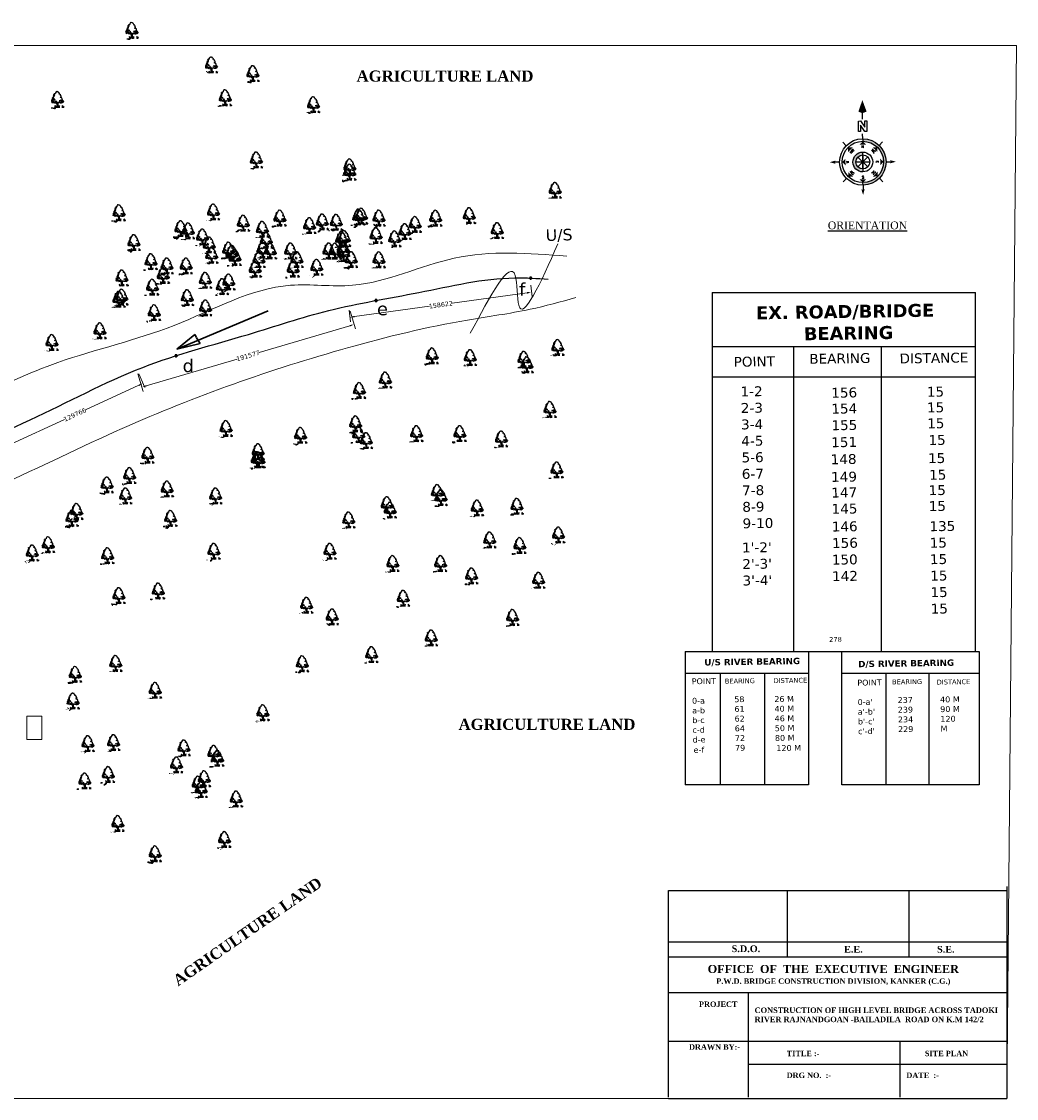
# Model space of a CAD drawing. Header units: millimetres. Extents: x -7700071838 to 844383267715, y -571436171822 to -6721321135.
# Tile 15 of 19: x -3836913121 to -3836052214, y -6732932833 to -6732001000. Entities that reach past the tile are written whole.
import ezdxf
from ezdxf.enums import TextEntityAlignment as Align

# ---------------------------------------------------------------- set-up
doc = ezdxf.new("R2010")
doc.units = ezdxf.units.MM
doc.header["$MEASUREMENT"] = 0
doc.header["$PDMODE"] = 98
doc.header["$PDSIZE"] = 1500
doc.linetypes.add('CENTER2', pattern=[28.575, 19.05, -3.175, 3.175, -3.175])
for name, color, linetype in [('A-Anno-Note', 211, 'Continuous'), ('GROUND_LVL', 114, 'Continuous'), ('SECTION', 7, 'Continuous'), ('TEX', 6, 'Continuous'), ('TEXT', 221, 'Continuous')]:
    doc.layers.add(name, color=color, linetype=linetype)
doc.styles.add('ROMANS', font='romans.shx')
doc.styles.get("Standard").update_dxf_attribs({"font": 'verdana.ttf', "height": 4000})
doc.dimstyles.new('ISO-25', dxfattribs={"dimtxt": 1600, "dimasz": 4000, "dimexe": 4000, "dimexo": 4000, "dimgap": 0.02, "dimtad": 0, "dimdec": 0, "dimdsep": 46, "dimtxsty": 'Standard', "dimcen": 996, "dimclrd": 1, "dimclre": 1, "dimclrt": 1, "dimadec": 0, "dimazin": 0, "dimtfac": 1, "dimtdec": 0, "dimtix": 1, "dimtmove": 2, "dimatfit": 3, "dimfxl": 1200, "dimlwd": 0, "dimlwe": 0, "dimarcsym": 0})

# ---------------------------------------------------------------- blocks, each defined once
blk = doc.blocks.new('Anno_North_J_Metric')
at = {"linetype": 'ByBlock', "lineweight": -2}
h = blk.add_hatch(color=0, dxfattribs=at)
h.paths.add_polyline_path([(-4.17, 0), (-4.68, 0, 1), (4.68, 0), (4.17, 0, -1)])
h.paths.add_polyline_path([(1.41, 0), (2, 0, 1), (-2, 0), (-1.41, 0, -1)])
at = {"color": 0, "linetype": 'ByBlock', "lineweight": -2}
for p, q in [((0, 4.68), (0, 5.67)), ((-3.31, 3.31), (-4.01, 4.01)), ((3.31, 3.31), (4.01, 4.01)), ((-4.68, 0), (-5.67, 0)), ((-4.68, 0), (-4.17, 0)), ((-1.41, 0), (-2, 0)), ((-1.41, 0), (1.41, 0)), ((1.41, 0), (-1.41, 0)), ((-1, 1), (1, -1)), ((-1, -1), (1, 1)), ((1, -1), (-1, 1)), ((1, 1), (-1, -1)), ((0, 1.41), (0, -1.41)), ((0, -1.41), (0, 1.41)), ((1.41, 0), (2, 0)), ((4.68, 0), (4.17, 0)), ((4.68, 0), (5.67, 0)), ((6.17, 0.4), (6.17, 0.82)), ((6.17, 0.82), (8.27, 0.82)), ((7.43, 0.4), (6.17, 0.4)), ((6.17, -0.44), (7.43, 0.4)), ((8.27, 0.4), (7.01, -0.44)), ((8.27, 0.82), (8.27, 0.4)), ((8.67, 0), (9.83, 0)), ((6.17, -0.86), (6.17, -0.44)), ((8.27, -0.86), (6.17, -0.86)), ((7.01, -0.44), (8.27, -0.44)), ((8.27, -0.44), (8.27, -0.86)), ((-3.31, -3.31), (-4.01, -4.01)), ((3.31, -3.31), (4.01, -4.01)), ((0, -4.68), (0, -5.67))]:
    blk.add_line(p, q, dxfattribs=at)
for radius in [4.68, 4.17, 2, 1.41]:
    blk.add_circle((0, 0), radius, dxfattribs=at)
for points in [[(-0.33, 5.5), (0, 5.67), (0, 6.67)], [(0, 6.67), (0.33, 5.5), (0, 5.67)], [(-2.95, 2.95), (-2, 2.95), (-2.95, 2)], [(0, 4.17), (0.67, 3.5), (-0.67, 3.5)], [(2.95, 2.95), (2.95, 2), (2, 2.95)], [(-6.67, 0), (-5.5, 0.33), (-5.67, 0)], [(-5.5, -0.33), (-5.67, 0), (-6.67, 0)], [(-4.17, 0), (-3.5, 0.67), (-3.5, -0.67)], [(4.17, 0), (3.5, -0.67), (3.5, 0.67)], [(12.5, 0), (10.17, 0.83), (9.83, 0)], [(9.83, 0), (10.17, -0.83), (12.5, 0)], [(-2.95, -2.95), (-2.95, -2), (-2, -2.95)], [(2.95, -2.95), (2, -2.95), (2.95, -2)], [(0, -4.17), (-0.67, -3.5), (0.67, -3.5)], [(0, -6.67), (-0.33, -5.5), (0, -5.67)], [(0.33, -5.5), (0, -5.67), (0, -6.67)]]:
    blk.add_solid(points, dxfattribs=at)
at = {"color": 0, "linetype": 'ByBlock', "lineweight": -2, "style": 'ROMANS'}
for s, rotation, p in [('SW', 45, (-2, 2)), ('NW', 315, (2, 2)), ('S', 270, (-3.33, 0)), ('N', 270, (2.83, 0)), ('SE', 135, (-2, -2)), ('NE', 225, (2, -2)), ('E', 180, (0, -2.67))]:
    blk.add_text(s, height=0.5, rotation=rotation, dxfattribs=at).set_placement(p, align=Align.CENTER)
blk.add_text('W', height=0.5, dxfattribs=at).set_placement((0, 2.83), align=Align.CENTER)
blk = doc.blocks.new('A$C16861002')
h = blk.add_hatch()
h.set_pattern_fill('AR-SAND,_O', color=86, scale=0.00875, angle=-7.1637)
h.set_pattern_definition([(30.3363, (-438.715158, 35.971238), (0.0015555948, 0.01679683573), [0, -0.0133, 0, -0.014875, 0, -0.01421875]), (0.3363, (-438.715158, 35.971238), (0.0184440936, 0.0225698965), [0, -0.007175, 0, -0.0119875, 0, -0.00459375]), (320.3363, (-438.725837, 35.97258), (0.02704221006, -0.0033489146), [0, -0.004375, 0, -0.01575, 0, -0.0205625]), (310.3363, (-438.725837, 35.97258), (0.0270559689, 0.0043395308), [0, -0.0021875, 0, -0.010325, 0, -0.0118125])])
edge = h.paths.add_edge_path()
edge.add_spline(control_points=[(0.438, 0.101), (0.437, 0.102), (0.413, 0.106), (0.357, 0.111), (0.269, 0.122), (0.166, 0.139), (0.083, 0.135), (0.01, 0.173), (-0.007, 0.148), (-0.011, 0.141)], knot_values=[0.028153, 0.028153, 0.028153, 0.028153, 0.042705, 0.440186, 0.998352, 1.57343, 2.182336, 2.529485, 2.667956, 2.667956, 2.667956, 2.667956], degree=3, periodic=0)
edge.add_line((-0.011, 0.141), (0.434, 0.085))
edge.add_arc((0.31, 0.123), 0.13, 342.79068, 350.36465)
at = {"color": 86}
for p, q in [((0.652, 0.166), (0.636, 0.073)), ((0.648, 0.39), (0.64, 0.262)), ((0.65, 0.269), (0.643, 0.158)), ((0.658, 0.459), (0.648, 0.39)), ((0.662, 0.385), (0.679, 0.472)), ((0.669, 0.346), (0.664, 0.266)), ((0.694, 0.469), (0.679, 0.352))]:
    blk.add_line(p, q, dxfattribs=at)
for points in [[(0.356, 0.926), (0.313, 0.959), (0.285, 0.94), (0.289, 0.907)], [(0.41, 1.045), (0.357, 1.036), (0.34, 1.005), (0.366, 1.001), (0.375, 0.973), (0.352, 0.959), (0.39, 0.96), (0.394, 0.987), (0.421, 1), (0.419, 1.017), (0.389, 1.02)], [(0.404, 1.101), (0.397, 1.085), (0.37, 1.105)], [(0.413, 0.935), (0.386, 0.927), (0.397, 0.91), (0.428, 0.917)], [(0.43, 1.175), (0.406, 1.15), (0.427, 1.115)], [(0.454, 1.095), (0.421, 1.066), (0.46, 1.039), (0.471, 1.06), (0.455, 1.067)], [(0.496, 1.221), (0.495, 1.183), (0.449, 1.189), (0.481, 1.207), (0.476, 1.229)], [(0.459, 1.27), (0.494, 1.271), (0.456, 1.243)], [(0.491, 1.15), (0.464, 1.137), (0.482, 1.113)], [(0.517, 1.318), (0.501, 1.298), (0.527, 1.3)], [(0.553, 1.269), (0.516, 1.246), (0.549, 1.231)], [(0.196, 0.638), (0.164, 0.626), (0.192, 0.606)], [(0.181, 0.728), (0.21, 0.648), (0.248, 0.681)], [(0.192, 0.782), (0.197, 0.753), (0.231, 0.782), (0.26, 0.773), (0.255, 0.801), (0.232, 0.793)], [(0.221, 0.602), (0.206, 0.587), (0.239, 0.572), (0.249, 0.588)], [(0.243, 0.643), (0.216, 0.63), (0.264, 0.602), (0.279, 0.617)], [(0.288, 0.759), (0.256, 0.741), (0.27, 0.717)], [(0.286, 0.88), (0.266, 0.86), (0.299, 0.85)], [(0.307, 0.602), (0.272, 0.568), (0.311, 0.569), (0.339, 0.549)], [(0.312, 0.712), (0.275, 0.689), (0.283, 0.655), (0.324, 0.672)], [(0.294, 0.807), (0.305, 0.762), (0.373, 0.792), (0.319, 0.799), (0.314, 0.827)], [(0.328, 0.6), (0.35, 0.575), (0.384, 0.604)], [(0.336, 0.665), (0.352, 0.624), (0.402, 0.678), (0.361, 0.656)], [(0.358, 0.838), (0.338, 0.818), (0.367, 0.809)], [(0.358, 0.909), (0.34, 0.867), (0.401, 0.843), (0.42, 0.857), (0.379, 0.873)], [(0.406, 0.606), (0.381, 0.582), (0.406, 0.502), (0.469, 0.532), (0.424, 0.544), (0.448, 0.568)], [(0.457, 0.842), (0.425, 0.824), (0.432, 0.779), (0.453, 0.776), (0.448, 0.804), (0.465, 0.808), (0.48, 0.789), (0.499, 0.803)], [(0.473, 0.565), (0.497, 0.513), (0.52, 0.559)], [(0.482, 0.773), (0.499, 0.732), (0.523, 0.756)], [(0.502, 0.622), (0.523, 0.586), (0.571, 0.591), (0.56, 0.609), (0.527, 0.613)], [(0.551, 0.533), (0.512, 0.494), (0.53, 0.47), (0.553, 0.483), (0.538, 0.496)], [(0.566, 0.685), (0.549, 0.654), (0.595, 0.648)], [(0.597, 0.522), (0.565, 0.476), (0.622, 0.486)], [(0.605, 0.592), (0.594, 0.566), (0.622, 0.552), (0.653, 0.564)], [(0.645, 0.461), (0.669, 0.518), (0.725, 0.484), (0.678, 0.49)], [(0.735, 0.466), (0.716, 0.447), (0.749, 0.442)], [(0.744, 0.498), (0.777, 0.461), (0.786, 0.493)], [(0.833, 0.492), (0.857, 0.478), (0.874, 0.509)], [(0.853, 0.649), (0.862, 0.62), (0.893, 0.633), (0.907, 0.604), (0.931, 0.656), (0.899, 0.643)], [(0.922, 0.49), (0.897, 0.459), (0.945, 0.46)], [(0.942, 0.63), (0.976, 0.592), (1.024, 0.597)], [(0.959, 0.504), (1, 0.46), (1.033, 0.484), (1.07, 0.468), (1.067, 0.518), (1.031, 0.5)], [(0.971, 0.667), (0.996, 0.631), (1.01, 0.673)], [(1.047, 0.592), (1.082, 0.565), (1.044, 0.57)], [(1.103, 0.662), (1.056, 0.634), (1.063, 0.617), (1.107, 0.595), (1.139, 0.613), (1.094, 0.624), (1.127, 0.653)], [(1.14, 0.75), (1.11, 0.754), (1.092, 0.712), (1.108, 0.705), (1.12, 0.731)], [(1.098, 0.519), (1.094, 0.492), (1.127, 0.477), (1.128, 0.521)], [(1.152, 0.716), (1.121, 0.703), (1.13, 0.675)], [(1.126, 0.571), (1.135, 0.542), (1.164, 0.571)], [(1.171, 0.527), (1.156, 0.507), (1.183, 0.481)]]:
    blk.add_lwpolyline(points, close=True, dxfattribs=at)
for points in [[(0.696, 1.459), (0.68, 1.456), (0.606, 1.371), (0.598, 1.314), (0.578, 1.299), (0.534, 1.292)], [(0.696, 1.459), (0.72, 1.451), (0.725, 1.454), (0.721, 1.463), (0.739, 1.483), (0.79, 1.465), (0.792, 1.457), (0.806, 1.459), (0.816, 1.433), (0.834, 1.437), (0.866, 1.421)], [(1.112, 0.761), (1.118, 0.763), (1.115, 0.845), (1.079, 0.891), (1.02, 0.892), (0.978, 0.921), (0.995, 0.948), (1.056, 0.958), (1.073, 0.985), (1.072, 1.049), (1.026, 1.049), (1.013, 1.086), (1.05, 1.128), (1.036, 1.13), (1.026, 1.155), (1.002, 1.152), (0.985, 1.154), (1.005, 1.175), (0.987, 1.206), (0.99, 1.235), (0.939, 1.224), (0.915, 1.221), (0.914, 1.245), (0.962, 1.262), (0.919, 1.326), (0.889, 1.342), (0.896, 1.393), (0.867, 1.415), (0.866, 1.421)], [(0.601, 0.07), (0.622, 0.184), (0.628, 0.304), (0.633, 0.413), (0.649, 0.466)], [(0.702, 0.459), (0.684, 0.352), (0.676, 0.254), (0.664, 0.123), (0.654, 0.063)], [(0.913, 0.457), (0.953, 0.438), (0.981, 0.448), (1.028, 0.436), (1.068, 0.458), (1.094, 0.448), (1.092, 0.476), (1.132, 0.457), (1.185, 0.479)], [(1.104, 0.701), (1.106, 0.673), (1.161, 0.645), (1.176, 0.595), (1.178, 0.568), (1.208, 0.55), (1.186, 0.479)]]:
    blk.add_lwpolyline(points, dxfattribs=at)
for centre, radius, start, end in [((0.242, 0.146), 0.227, 343.82135, 33.87929), ((0.375, 0.113), 0.0789, 338.4127, 44.17801), ((0.31, 0.123), 0.13, 343.46175, 20.27125), ((0.396, 0.136), 0.0898, 354.98174, 66.51932), ((0.218, 0.179), 0.273, 338.80972, 11.17788), ((0.526, 0.078), 0.0496, 83.23737, 178.76537), ((0.587, 0.1), 0.101, 124.19862, 191.10436), ((0.67, 0.06), 0.0496, 346.90723, 82.43523), ((0.616, 0.096), 0.101, 334.56824, 41.47398), ((0.993, 0.081), 0.273, 154.49472, 186.86288), ((0.81, 0.084), 0.0898, 99.15328, 170.69086), ((0.962, 0.056), 0.227, 131.79331, 181.85125), ((0.825, 0.057), 0.0789, 121.49459, 187.2599), ((0.89, 0.05), 0.13, 145.40135, 182.21085), ((0.874, 0.067), 0.227, 343.82135, 33.87929), ((1.029, 0.056), 0.0898, 354.98174, 66.51932), ((1.007, 0.034), 0.0789, 338.4127, 44.17801), ((0.942, 0.044), 0.13, 343.46175, 20.27125), ((0.85, 0.099), 0.273, 338.80972, 11.17788), ((1.158, -0.001), 0.0496, 83.23737, 178.76537), ((1.22, 0.02), 0.101, 124.19862, 191.10436)]:
    blk.add_arc(centre, radius, start, end, dxfattribs=at)
for points, start_tangent, end_tangent in [([(0.532, 0.127), (0.53, 0.136), (0.535, 0.137), (0.54, 0.136), (0.539, 0.134), (0.541, 0.128), (0.541, 0.125), (0.54, 0.121), (0.533, 0.12), (0.531, 0.126), (0.532, 0.127)], (-0.533022, 0.846101), (-0.533022, 0.846101)), ([(0.532, 0.184), (0.53, 0.188), (0.533, 0.189), (0.535, 0.188), (0.535, 0.187), (0.536, 0.184), (0.536, 0.183), (0.535, 0.181), (0.532, 0.18), (0.531, 0.184), (0.532, 0.184)], (-0.533022, 0.846101), (-0.533022, 0.846101)), ([(0.676, 0.109), (0.68, 0.117), (0.676, 0.119), (0.671, 0.119), (0.671, 0.117), (0.668, 0.112), (0.666, 0.109), (0.667, 0.105), (0.673, 0.102), (0.677, 0.108), (0.676, 0.109)], (0.725822, 0.687882), (0.725822, 0.687882)), ([(0.691, 0.164), (0.693, 0.168), (0.691, 0.169), (0.688, 0.169), (0.688, 0.168), (0.687, 0.166), (0.686, 0.164), (0.686, 0.162), (0.689, 0.16), (0.691, 0.163), (0.691, 0.164)], (0.725822, 0.687882), (0.725822, 0.687882)), ([(1.165, 0.048), (1.163, 0.057), (1.167, 0.057), (1.172, 0.056), (1.172, 0.054), (1.173, 0.049), (1.174, 0.046), (1.172, 0.042), (1.166, 0.04), (1.163, 0.047), (1.165, 0.048)], (-0.533022, 0.846101), (-0.533022, 0.846101)), ([(1.164, 0.104), (1.163, 0.109), (1.165, 0.109), (1.167, 0.109), (1.167, 0.108), (1.168, 0.105), (1.168, 0.103), (1.168, 0.101), (1.164, 0.101), (1.163, 0.104), (1.164, 0.104)], (-0.533022, 0.846101), (-0.533022, 0.846101))]:
    blk.add_spline(points, degree=3, dxfattribs=dict(at, start_tangent=start_tangent, end_tangent=end_tangent))
blk = doc.blocks.new('*D280')
at = {"layer": 'Defpoints', "color": 0, "lineweight": 5, "ltscale": 20, "transparency": 16777216}
for p in [(-3836813418.681331, -6732302312.830089), (-3836808001.172645, -6732314108.709943), (-3836931342.844224, -6732356472.00979)]:
    blk.add_point(p, dxfattribs=at)
at = {"layer": 'SECTION', "color": 1, "lineweight": 0, "ltscale": 20, "transparency": 16777216}
for p, q in [((-3836811749.2455, -6732305947.79694), (-3836806331.736814, -6732317743.676794)), ((-3836811636.139496, -6732315778.145774), (-3836857902.672138, -6732337027.034841)), ((-3836922290.368688, -6732366598.453814), (-3836876023.836046, -6732345349.564749)), ((-3836929673.408393, -6732360106.976641), (-3836924255.899707, -6732371902.856495))]:
    blk.add_line(p, q, dxfattribs=at)
at = {"layer": 'SECTION', "color": 1, "lineweight": 5, "ltscale": 20, "transparency": 16777216}
for points in [[(-3836811914.378801, -6732315172.317966), (-3836811357.90019, -6732316383.973583), (-3836808001.172645, -6732314108.709943)], [(-3836922568.607993, -6732365992.626005), (-3836922012.129382, -6732367204.281622), (-3836925925.335538, -6732368267.889645)]]:
    blk.add_solid(points, dxfattribs=at)
at = {"layer": 'SECTION', "color": 1, "lineweight": 5, "ltscale": 20, "transparency": 16777216, "insert": (-3836866963.254092, -6732341188.299794), "char_height": 4000, "attachment_point": 5, "rotation": 24.6679593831}
blk.add_mtext('129766', dxfattribs=at)
blk = doc.blocks.new('*D281')
at = {"layer": 'Defpoints', "color": 0, "lineweight": 5, "ltscale": 20, "transparency": 16777216}
for p in [(-3836629778.113912, -6732247764.125971), (-3836625254.364515, -6732263076.91152), (-3836813505.329216, -6732302041.375319)]:
    blk.add_point(p, dxfattribs=at)
at = {"layer": 'SECTION', "color": 1, "lineweight": 0, "ltscale": 20, "transparency": 16777216}
for p, q in [((-3836628644.840564, -6732251600.229661), (-3836624121.091166, -6732266913.01521)), ((-3836629090.468205, -6732264210.184868), (-3836707579.219669, -6732287397.569096)), ((-3836805145.47613, -6732316220.88752), (-3836726656.724667, -6732293033.503293)), ((-3836812372.055868, -6732305877.47901), (-3836807848.306471, -6732321190.264559))]:
    blk.add_line(p, q, dxfattribs=at)
at = {"layer": 'SECTION', "color": 1, "lineweight": 5, "ltscale": 20, "transparency": 16777216}
for points in [[(-3836629279.347096, -6732263570.834253), (-3836628901.589314, -6732264849.535484), (-3836625254.364515, -6732263076.91152)], [(-3836805334.355021, -6732315581.536905), (-3836804956.597239, -6732316860.238135), (-3836808981.579819, -6732317354.160869)]]:
    blk.add_solid(points, dxfattribs=at)
at = {"layer": 'SECTION', "color": 1, "lineweight": 5, "ltscale": 20, "transparency": 16777216, "insert": (-3836717117.972167, -6732290215.536194), "char_height": 4000, "attachment_point": 5, "rotation": 16.4583536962}
blk.add_mtext('191577', dxfattribs=at)
blk = doc.blocks.new('*D282')
at = {"layer": 'Defpoints', "color": 0, "lineweight": 5, "ltscale": 20, "transparency": 16777216}
for p in [(-3836473116.32864, -6732225200.700128), (-3836471736.183952, -6732235219.681687), (-3836630254.677287, -6732246846.977818)]:
    blk.add_point(p, dxfattribs=at)
at = {"layer": 'SECTION', "color": 1, "lineweight": 0, "ltscale": 20, "transparency": 16777216}
for p, q in [((-3836472570.471395, -6732229163.280079), (-3836471190.326708, -6732239182.261639)), ((-3836475698.763904, -6732235765.538932), (-3836540457.435772, -6732244686.239742)), ((-3836629708.820043, -6732250809.557769), (-3836628328.675355, -6732260828.53933)), ((-3836624911.952648, -6732256320.102134), (-3836560153.280782, -6732247399.401323))]:
    blk.add_line(p, q, dxfattribs=at)
at = {"layer": 'SECTION', "color": 1, "lineweight": 5, "ltscale": 20, "transparency": 16777216}
for points in [[(-3836475789.740111, -6732235105.108939), (-3836475607.787696, -6732236425.968924), (-3836471736.183952, -6732235219.681687)], [(-3836625002.928856, -6732255659.672141), (-3836624820.976441, -6732256980.532125), (-3836628874.532599, -6732256865.959378)]]:
    blk.add_solid(points, dxfattribs=at)
at = {"layer": 'SECTION', "color": 1, "lineweight": 5, "ltscale": 20, "transparency": 16777216, "insert": (-3836550305.358277, -6732246042.820533), "char_height": 4000, "attachment_point": 5, "rotation": 7.8433024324}
blk.add_mtext('158622', dxfattribs=at)

msp = doc.modelspace()

# ---------------------------------------------------------------- linework, layer by layer
at = {"layer": 'GROUND_LVL', "color": 4}
for p, q in [((-3836353352.920394, -6732753027.815105), (-3836060493.345248, -6732753027.815104)), ((-3836353352.920394, -6732931650.079279), (-3836353352.920394, -6732753027.815105)), ((-3836250488.677691, -6732753027.815104), (-3836250488.677737, -6732810227.270643)), ((-3836145222.368124, -6732753027.815104), (-3836145222.36817, -6732810227.270643)), ((-3836060493.345248, -6732749565.911291), (-3836060493.345248, -6732932832.861956)), ((-3836353352.920394, -6732797301.891911), (-3836060493.345248, -6732797301.891911)), ((-3836353352.920394, -6732810227.270643), (-3836060493.345248, -6732810227.270643)), ((-3836353352.920394, -6732841165.713392), (-3836060493.345248, -6732841165.713392)), ((-3836284230.287944, -6732841165.713392), (-3836284230.287944, -6732931650.079279)), ((-3836353352.920394, -6732883339.127121), (-3836060493.345248, -6732883339.127121)), ((-3836153210.72816, -6732883339.127121), (-3836153210.72816, -6732903103.105778)), ((-3836284230.287958, -6732903103.105778), (-3836060493.345248, -6732903103.105778)), ((-3836153210.72816, -6732903103.105778), (-3836153210.72816, -6732931650.079279)), ((-3836353352.920394, -6732932832.861956), (-3836060493.345248, -6732932832.861956))]:
    msp.add_line(p, q, dxfattribs=at)
at = {"layer": 'SECTION', "ltscale": 20}
for p, q in [((-3836315485.146406, -6732235505.301296), (-3836315485.146406, -6732546078.024496)), ((-3836315485.146406, -6732235505.301296), (-3836087626.266406, -6732235505.301298)), ((-3836087626.266405, -6732546078.024496), (-3836087626.266406, -6732235505.301298)), ((-3836315485.146407, -6732282296.603695), (-3836087626.266407, -6732282296.603695)), ((-3836245223.309606, -6732282296.603695), (-3836245223.309605, -6732546078.024496)), ((-3836169377.325605, -6732282296.603695), (-3836169377.325605, -6732546078.024496)), ((-3836338900.024357, -6732546078.024496), (-3836232058.244767, -6732546078.024496)), ((-3836315485.146406, -6732546078.024496), (-3836087626.266405, -6732546078.024496)), ((-3836264926.909103, -6732546078.024496), (-3836153276.057902, -6732546078.024496)), ((-3836203409.357605, -6732564927.623596), (-3836203409.357606, -6732546078.024496)), ((-3836203409.357606, -6732546078.024496), (-3836084398.985508, -6732546078.024496)), ((-3836084398.985508, -6732546078.024496), (-3836084398.985508, -6732661461.054382)), ((-3836338900.024357, -6732564927.623596), (-3836232058.244766, -6732564927.623596)), ((-3836308602.281636, -6732564927.623596), (-3836308602.281636, -6732661461.054382)), ((-3836270378.901029, -6732564927.623596), (-3836270378.901029, -6732661461.054382)), ((-3836203409.357606, -6732564927.623596), (-3836084398.985508, -6732564927.623596)), ((-3836203409.357605, -6732661461.054382), (-3836203409.357605, -6732564927.623596)), ((-3836165364.199013, -6732564927.623596), (-3836165364.199013, -6732661461.054382)), ((-3836128073.863076, -6732564927.623596), (-3836128073.863076, -6732661461.054382)), ((-3836232058.244766, -6732661461.054382), (-3836338900.024357, -6732661461.054382)), ((-3836084398.985507, -6732661461.054382), (-3836203409.357605, -6732661461.054382))]:
    msp.add_line(p, q, dxfattribs=at)
at = {"layer": 'SECTION', "color": 1, "lineweight": 30, "ltscale": 20}
for p, q in [((-3836699586.910516, -6732251445.344038), (-3836777931.279612, -6732284118.024683)), ((-3836763215.104861, -6732271931.440561), (-3836778623.898144, -6732284578.140076)), ((-3836758416.650461, -6732279627.900852), (-3836778623.898144, -6732284578.140076)), ((-3836763215.104861, -6732271931.440561), (-3836761615.620061, -6732274425.609991)), ((-3836761615.620061, -6732274639.561993), (-3836758416.650461, -6732279627.900852))]:
    msp.add_line(p, q, dxfattribs=at)
at = {"layer": 'SECTION', "color": 5, "ltscale": 20}
msp.add_line((-3836315485.146406, -6732308398.747696), (-3836087626.266405, -6732308398.747696), dxfattribs=at)
at = {"layer": 'SECTION', "color": 1, "ltscale": 20}
for p, q in [((-3836338900.024357, -6732546078.024496), (-3836338900.024357, -6732661461.054382)), ((-3836232058.244767, -6732546078.024496), (-3836232058.244767, -6732661461.054382))]:
    msp.add_line(p, q, dxfattribs=at)
at = {"layer": 'SECTION', "color": 0, "lineweight": 5, "ltscale": 20}
msp.add_lwpolyline([(-3837916769.562927, -6732021633.08416), (-3836052213.691183, -6732021633.08416), (-3836060493.345248, -6732932832.861956), (-3837916769.562927, -6732932832.861956)], close=True, dxfattribs=at)
at = {"layer": 'SECTION', "lineweight": 5, "ltscale": 20}
msp.add_lwpolyline([(-3836908454.470686, -6732602084.123148), (-3836895454.380238, -6732602084.123148), (-3836895454.380238, -6732622238.464663), (-3836908454.470686, -6732622238.464663)], close=True, dxfattribs=at)
at = {"layer": 'SECTION', "lineweight": 18, "ltscale": 20}
msp.add_spline([(-3836449012.701736, -6732193444.378199), (-3836482885.275638, -6732246526.01379), (-3836485978.752993, -6732220773.428049), (-3836524799.745803, -6732270754.636063)], degree=3, dxfattribs=at)
at = {"layer": 'SECTION', "lineweight": 20, "ltscale": 20}
msp.add_spline([(-3837672250.84435, -6732718674.422874), (-3837633934.788293, -6732678401.751175), (-3837546199.182492, -6732627049.593342), (-3837526032.837199, -6732602885.990322), (-3837459483.897734, -6732580727.018053), (-3837383548.004685, -6732549217.103533), (-3837335917.017706, -6732534860.58629), (-3837269392.085794, -6732491779.030775), (-3837251422.431685, -6732478310.79303), (-3837157324.824095, -6732429215.345261), (-3837027600.006489, -6732366711.678635), (-3836881586.063548, -6732295973.421005), (-3836780982.408848, -6732263923.336523), (-3836680354.746591, -6732229220.417334), (-3836626709.867358, -6732229220.417334), (-3836538758.19357, -6732205813.052259), (-3836441355.004146, -6732203958.3846)], degree=3, dxfattribs=at)
at = {"layer": 'SECTION', "color": 0, "lineweight": 25, "ltscale": 20}
msp.add_spline([(-3837783585.875653, -6732852288.464218), (-3837681361.711063, -6732764648.888634), (-3837524412.327311, -6732668762.718273), (-3837330287.246312, -6732570811.898285), (-3837161598.168694, -6732470784.424877), (-3837005693.113538, -6732388390.499821), (-3836905677.643908, -6732345669.057621), (-3836808134.95233, -6732300258.769379), (-3836716702.183224, -6732271653.768885), (-3836647248.329735, -6732251067.291399), (-3836569367.824817, -6732235414.366241), (-3836486193.654262, -6732222770.141088), (-3836457335.549604, -6732223876.165953)], degree=3, dxfattribs=at)
at = {"layer": 'SECTION', "color": 0, "lineweight": 20, "ltscale": 20}
msp.add_spline([(-3837752292.029118, -6732878060.573351), (-3837670534.304243, -6732820826.564806), (-3837589856.919295, -6732768874.218122), (-3837489464.171917, -6732713331.481953), (-3837368709.748109, -6732652317.947844), (-3837306387.726384, -6732598204.517305), (-3837224642.005288, -6732547320.506771), (-3837071101.694192, -6732462897.943413), (-3836932986.236491, -6732402747.017067), (-3836825996.572446, -6732353123.403114), (-3836630983.211954, -6732283333.966478), (-3836527174.548803, -6732259265.871065), (-3836473121.541153, -6732249986.951475), (-3836433413.046968, -6732239867.767494)], degree=3, dxfattribs=at)
at = {"layer": 'SECTION', "color": 230, "ltscale": 20}
for p in [(-3836472562.628151, -6732223007.203989), (-3836606420.022242, -6732242398.953384), (-3836779370.428749, -6732290215.751354)]:
    msp.add_point(p, dxfattribs=at)

# ---------------------------------------------------------------- block references
at = {"layer": 'A-Anno-Note', "color": 212, "xscale": 4288.237435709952, "yscale": 4288.23707269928, "zscale": 4288.237074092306, "rotation": 90.4248949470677}
msp.add_blockref('Anno_North_J_Metric', (-3836185143.949924, -6732122510.987555), dxfattribs=at)
at = {"layer": 'SECTION', "color": 230, "ltscale": 20, "xscale": 9988.390825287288, "yscale": 9988.390823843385, "zscale": 9988.39082352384, "rotation": 7.276220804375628}
for p in [(-3836823765.435309, -6732017221.341696), (-3836754923.774444, -6732047098.74255), (-3836719008.47378, -6732054577.095594), (-3836888117.683592, -6732076988.147181), (-3836742956.008815, -6732075499.678837), (-3836666635.994903, -6732081477.559763), (-3836716019.533317, -6732129288.603394), (-3836635210.106822, -6732135266.48432), (-3836635312.298945, -6732139848.024601), (-3836457507.375772, -6732155472.794132), (-3836834844.921445, -6732175010.989834), (-3836753177.700317, -6732174296.184116), (-3836727325.024349, -6732183977.833044), (-3836695697.138924, -6732179608.436409), (-3836658929.704797, -6732182898.017302), (-3836646853.770473, -6732183293.595936), (-3836627503.682014, -6732178684.145584), (-3836625089.812254, -6732177910.37442), (-3836609990.171429, -6732179608.436409), (-3836560912.837822, -6732179674.295542), (-3836531831.198269, -6732177525.147701), (-3836781426.266681, -6732188731.854759), (-3836774946.074413, -6732190651.911213), (-3836710814.380505, -6732189283.576454), (-3836670034.693556, -6732186169.994423), (-3836587520.666338, -6732191335.755754), (-3836578660.313563, -6732185130.173811), (-3836507593.004092, -6732190430.518389), (-3836821940.861212, -6732200771.095192), (-3836762662.645205, -6732195888.474804), (-3836756745.88825, -6732202845.774712), (-3836707403.064654, -6732198706.493462), (-3836642305.984717, -6732198022.67416), (-3836639892.114959, -6732197248.902998), (-3836612470.737768, -6732194673.595467), (-3836596381.019111, -6732197541.337696), (-3836754671.695127, -6732211814.569994), (-3836740050.355499, -6732207329.156811), (-3836737158.184543, -6732209977.992121), (-3836710491.086021, -6732207271.060282), (-3836703991.748802, -6732208129.410467), (-3836686352.710992, -6732207984.982866), (-3836653266.129363, -6732208066.748119), (-3836647893.587556, -6732208219.528126), (-3836640877.531021, -6732206119.098675), (-3836640542.536517, -6732210273.989334), (-3836807200.223104, -6732217336.307396), (-3836793371.872047, -6732221009.463144), (-3836776782.652287, -6732221009.463144), (-3836734580.738834, -6732213661.21529), (-3836713784.046227, -6732215534.606285), (-3836680944.497039, -6732215487.725744), (-3836633949.71024, -6732215487.725744), (-3836609918.650397, -6732215701.351892), (-3836796664.832253, -6732229273.009146), (-3836717077.006433, -6732223798.152288), (-3836684237.457246, -6732223751.271744), (-3836663773.150172, -6732222154.037237), (-3836832344.968189, -6732231454.705515), (-3836805952.384349, -6732239362.945429), (-3836760175.535357, -6732233450.167957), (-3836745452.794423, -6732238906.193565), (-3836739930.109998, -6732234894.855274), (-3836832512.807422, -6732247970.020437), (-3836775796.170877, -6732248504.686483), (-3836834972.321375, -6732249825.973648), (-3836760023.26692, -6732257371.442671), (-3836804427.350627, -6732261498.202831), (-3836851434.141202, -6732277139.12421), (-3836892895.186822, -6732287270.311964), (-3836455248.149629, -6732291540.061523), (-3836563931.679234, -6732298805.941624), (-3836530957.303924, -6732300306.413744), (-3836484502.687089, -6732301794.882086), (-3836481886.450885, -6732306545.864355), (-3836604396.411366, -6732319752.532417), (-3836626867.481834, -6732328731.357584), (-3836462019.612843, -6732345200.539574), (-3836630193.230913, -6732357644.88168), (-3836742259.789751, -6732361657.717787), (-3836677823.51503, -6732367635.598711), (-3836627470.423409, -6732366911.274883), (-3836577411.920758, -6732366147.130369), (-3836539948.132867, -6732366147.130369), (-3836503984.817096, -6732370636.542952), (-3836620877.597132, -6732372125.011293), (-3836809988.588829, -6732384771.143188), (-3836715287.302922, -6732388594.193285), (-3836714492.361655, -6732381693.246864), (-3836713879.782363, -6732388979.342503), (-3836456029.72814, -6732397573.018448), (-3836825698.335358, -6732402357.462709), (-3836845218.887933, -6732410440.355316), (-3836793215.822946, -6732414030.196663), (-3836559430.262874, -6732417019.137125), (-3836829179.138719, -6732420020.081364), (-3836751250.618694, -6732420020.081364), (-3836556231.878717, -6732421479.25416), (-3836871494.816682, -6732433427.739588), (-3836602895.939245, -6732427498.434412), (-3836600279.70304, -6732432249.416679), (-3836524967.419222, -6732430487.374876), (-3836490492.571792, -6732428998.90653), (-3836875633.755553, -6732439466.200041), (-3836790214.878706, -6732439466.200041), (-3836636119.990293, -6732440826.355854), (-3836454598.163452, -6732453826.932564), (-3836896158.933565, -6732462255.785557), (-3836514112.134068, -6732458052.100822), (-3836488095.230256, -6732462923.676577), (-3836909965.897982, -6732469384.666197), (-3836844762.849245, -6732471769.696117), (-3836752751.090815, -6732467903.147657), (-3836652351.50032, -6732467903.147657), (-3836597993.500797, -6732478494.956308), (-3836556640.751262, -6732478494.956308), (-3836529786.886909, -6732489219.728212), (-3836471786.104349, -6732492972.874197), (-3836834964.959213, -6732506267.218822), (-3836800941.200605, -6732502313.804564), (-3836588867.485212, -6732508525.366003), (-3836672553.856945, -6732514561.828703), (-3836650406.888453, -6732524693.016455), (-3836494341.673022, -6732525152.431732), (-3836564697.434749, -6732542848.829557), (-3836837744.046909, -6732564969.326836), (-3836676239.016471, -6732565241.775028), (-3836616256.015613, -6732557326.747444), (-3836872800.864191, -6732574448.671955), (-3836803587.08624, -6732588277.023012), (-3836874637.442067, -6732597483.919941), (-3836710389.761922, -6732607627.111473), (-3836861721.378057, -6732634347.518986), (-3836839574.409565, -6732633423.228159), (-3836778667.245271, -6732638032.678514), (-3836752835.117252, -6732642642.128864), (-3836749636.733096, -6732647102.245899), (-3836785125.277275, -6732652773.31662), (-3836864494.250535, -6732666601.667679), (-3836844183.859919, -6732661067.926498), (-3836761141.730909, -6732664753.086025), (-3836766430.375012, -6732669363.172987), (-3836763814.138807, -6732674114.155256), (-3836733449.017463, -6732682266.596609), (-3836835889.250039, -6732703453.262945), (-3836743604.21277, -6732717269.610226), (-3836803629.75283, -6732729666.100006)]:
    msp.add_blockref('A$C16861002', p, dxfattribs=at)

# ---------------------------------------------------------------- texts
at = {"layer": 'SECTION', "color": 2, "linetype": 'CENTER2', "ltscale": 800, "insert": (-3836464105.679411, -6732181083.273476), "char_height": 9959.4656, "width": 97615.86744, "attachment_point": 1, "rotation": 1.7793857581}
msp.add_mtext(' U/S', dxfattribs=at)
at = {"layer": 'SECTION', "ltscale": 20, "char_height": 11125.504, "attachment_point": 1}
for s, insert in [('f', (-3836482585.511553, -6732227123.710037)), ('e', (-3836605517.264858, -6732244027.201357)), ('d', (-3836773721.959382, -6732293201.496038))]:
    msp.add_mtext(s, dxfattribs=dict(at, insert=insert))
at = {"layer": 'SECTION', "color": 1, "ltscale": 20, "attachment_point": 2, "rotation": 0.8836186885}
for s, insert, char_height, width in [('{\\fVerdana|b1|i0|c0|p34;EX. ROAD/BRIDGE\\P BEARING }', (-3836200565.494325, -6732246294.002855), 11232.09583108, 285830.93602785), ('{\\fVerdana|b1|i0|c0|p34;U/S RIVER BEARING }', (-3836280927.101342, -6732552108.401684), 5503.72695723, 140057.15865364), ('{\\fVerdana|b1|i0|c0|p34;D/S RIVER BEARING }', (-3836147727.813547, -6732553572.131519), 5503.72695723, 140057.15865364)]:
    msp.add_mtext(s, dxfattribs=dict(at, insert=insert, char_height=char_height, width=width))
at = {"layer": 'SECTION', "color": 30, "ltscale": 20, "attachment_point": 1, "rotation": 0.8836186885}
for s, width, insert, char_height in [('BEARING', 8068.50204563, (-3836231574.880286, -6732288615.490238), 8558.08), ('DISTANCE', 22392.77236319, (-3836153460.650947, -6732288295.881609), 8558.08), ('POINT', 1157.98064375, (-3836297000.838762, -6732291196.830978), 8558.08), ('BEARING', 8068.50204563, (-3836304599.556712, -6732569659.283751), 4193.4592), ('DISTANCE', 22392.77236319, (-3836262459.425197, -6732569240.321823), 4193.4592), ('BEARING', 8068.50204563, (-3836159895.960919, -6732570362.210171), 4193.4592), ('DISTANCE', 22392.77236319, (-3836121321.984164, -6732570512.611355), 4193.4592)]:
    msp.add_mtext_dynamic_manual_height_columns(s, width=width, gutter_width=20000, heights=[0], dxfattribs=dict(at, insert=insert, char_height=char_height))
at = {"layer": 'SECTION', "color": 5, "ltscale": 20, "char_height": 8558.08, "attachment_point": 1, "rotation": 0.8836186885}
for s, width, insert in [('1-2\\P2-3\\P3-4\\P4-5\\P5-6\\P6-7\\P7-8\\P8-9\\P9-10', 11102.62773657, (-3836291056.262541, -6732316850.549757)), ('15', 29305.08694363, (-3836129864.1152, -6732317118.813616)), ('156', 15611.67373657, (-3836212536.835666, -6732317959.360544)), ('154', 1676.06976223, (-3836212481.851329, -6732331758.663305)), ('15', 29305.08694363, (-3836129717.436961, -6732330675.109928)), ('15', 29305.08694363, (-3836129570.534437, -6732344483.954458)), ('155', 1303.80042839, (-3836212374.545369, -6732346094.267866)), ('15', 29305.08694363, (-3836128452.466964, -6732358902.573181)), ('15', 29305.08694363, (-3836128764.685615, -6732374598.216904)), ('15', 29305.08694363, (-3836127871.204834, -6732388973.692001)), ('15', 29305.08694363, (-3836128297.284908, -6732402285.03245)), ('15', 29305.08694363, (-3836128199.084621, -6732416030.252209)), ('146\\P156', 540.39096689, (-3836212116.395186, -6732433757.905657)), ("\\P1'-2'\\P2'-3'\\P3'-4'", 14226.90205622, (-3836289948.259208, -6732437641.581942)), ('150\\P142', 4000, (-3836212081.993475, -6732462407.134247))]:
    msp.add_mtext_dynamic_manual_height_columns(s, width=width, gutter_width=20000, heights=[0], dxfattribs=dict(at, insert=insert))
at = {"layer": 'SECTION', "color": 5, "ltscale": 20, "attachment_point": 1, "rotation": 0.8836186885}
for s, insert, char_height, width in [('151', (-3836212602.915011, -6732360800.259174), 8558.08, 17262.72149667), ('148', (-3836213058.459939, -6732375533.276243), 8558.08, 17262.72149667), ('149', (-3836212709.432526, -6732390784.985479), 8558.08, 17262.72149667), ('147', (-3836212500.059405, -6732404360.122807), 8558.08, 17262.72149667), ('145', (-3836212283.184131, -6732418421.677805), 8558.08, 17262.72149667), ('135\\P15\\P15\\P15\\P15\\P15', (-3836127590.629831, -6732433474.51589), 8558.08, 2844.5631542), ('278', (-3836214357.947589, -6732533604.654644), 4193.4592, 8458.73353337)]:
    msp.add_mtext(s, dxfattribs=dict(at, insert=insert, char_height=char_height, width=width))
at = {"layer": 'SECTION', "color": 152, "ltscale": 20, "char_height": 5045.08304413, "attachment_point": 1, "rotation": 0.8836186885}
for s, insert, width in [('{\\C30;POINT\\P\\P}0-a a-b\\Pb-c c-d\\Pd-e', (-3836333258.312153, -6732569393.090574), 11338.35110347), ("{\\C30;POINT\\P\\P}0-a'\\Pa'-b'\\Pb'-c'\\Pc'-d'", (-3836189947.614095, -6732570566.624428), 11338.35110302)]:
    msp.add_mtext(s, dxfattribs=dict(at, insert=insert, width=width))
at = {"layer": 'SECTION', "color": 152, "ltscale": 20, "attachment_point": 1, "rotation": 0.8836186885}
for s, width, insert, char_height in [('58\\P61\\P62\\P64\\P72\\P79', 8174.80770588, (-3836296426.130327, -6732584915.70013), 5045.0830441), ('26 M       40 M\\P46 M\\P50 M\\P80 M ', 39464.93306806, (-3836261765.329694, -6732584769.058069), 5045.08304413), ('237\\P239\\P234\\P229', 16540, (-3836155089.544663, -6732585608.687834), 5045.0830441), ('40 M\\P90 M\\P120 M', 19694.79941986, (-3836118347.919707, -6732585094.436001), 5045.0830441), ('e-f', 11950.46668816, (-3836331651.181993, -6732628780.015869), 5045.0830441), ('\\pxt3;120 M', 21444.51804955, (-3836260020.561837, -6732627202.639183), 5045.08304413)]:
    msp.add_mtext_dynamic_manual_height_columns(s, width=width, gutter_width=20000, heights=[0], dxfattribs=dict(at, insert=insert, char_height=char_height))
at = {"layer": 'TEX'}
for s, insert, char_height, width, attachment_point in [('\\pxt11;{\\fTimes New Roman|b1|i0|c0|p18;AGRICULTURE LAND}', (-3836623181.722136, -6732043389.946211), 9568.71713227, 178748.55015417, 1), ('\\pxt11;{\\fTimes New Roman|b1|i0|c0|p18;AGRICULTURE LAND}', (-3836534948.740817, -6732604314.071907), 9568.71713227, 178748.55015417, 1), ('{\\fTimes New Roman|b1|i0|c0|p18;S.D.O.}', (-3836298648.804838, -6732800368.562922), 5834.56929018, 40563.79276752, 1), ('{\\fTimes New Roman|b1|i0|c0|p18;E.E.}', (-3836201367.811695, -6732800853.448778), 5834.56929018, 40563.79276752, 1), ('{\\fTimes New Roman|b1|i0|c0|p18;S.E.}', (-3836120926.780591, -6732800853.448778), 5834.56929018, 40563.79276752, 1), ('{\\fTimes New Roman|b1|i0|c0|p18;OFFICE  OF  THE  EXECUTIVE  ENGINEER\\P\\H0.6667x;P.W.D. BRIDGE CONSTRUCTION DIVISION, KANKER (C.G.)}', (-3836210698.13488, -6732817285.370615), 7001.48314822, 352913.49221027, 2), ('{\\fTimes New Roman|b1|i0|c0|p18;PROJECT}', (-3836326894.774795, -6732848933.544832), 4667.65543215, 65136.66479004, 1), ('{\\fTimes New Roman|b1|i0|c0|p18;CONSTRUCTION OF HIGH LEVEL BRIDGE ACROSS TADOKI RIVER RAJNANDGOAN -BAILADILA  ROAD ON K.M 142/2                }', (-3836278807.259054, -6732854100.665476), 4772.4919415, 225408.91564806, 1), ('{\\fTimes New Roman|b1|i0|c0|p18;DRAWN BY:-}', (-3836335527.692943, -6732885988.229227), 4667.65543215, 65136.66479004, 1), ('{\\fTimes New Roman|b1|i0|c0|p18;TITLE :-}', (-3836251012.960849, -6732891570.395405), 4667.65543215, 65136.66479004, 1), ('{\\fTimes New Roman|b1|i0|c0|p18;SITE PLAN}', (-3836131436.191264, -6732891570.395472), 4667.65543215, 210034.69237013, 1), ('{\\fTimes New Roman|b1|i0|c0|p18;DRG NO.  :-    }', (-3836251012.960876, -6732910472.379847), 4667.65543215, 172772.79905532, 1), ('{\\fTimes New Roman|b1|i0|c0|p18;DATE  :-   }', (-3836147453.960824, -6732910472.379847), 4667.65543215, 65136.66479004, 1)]:
    msp.add_mtext(s, dxfattribs=dict(at, insert=insert, char_height=char_height, width=width, attachment_point=attachment_point))
at = {"layer": 'TEX', "insert": (-3836783119.260654, -6732828170.494246), "char_height": 9568.71713227, "width": 178748.55015417, "attachment_point": 1, "rotation": 34.8556917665}
msp.add_mtext('\\pxt11;{\\fTimes New Roman|b1|i0|c0|p18;AGRICULTURE LAND}', dxfattribs=at)
at = {"layer": 'TEXT', "color": 5, "insert": (-3836181154.103724, -6732174032.00036), "char_height": 6700.37042827, "attachment_point": 2}
msp.add_mtext('{\\fTimes New Roman Baltic|b0|i0|c0|p18;\\LORIENTATION}', dxfattribs=at)

# ---------------------------------------------------------------- dimensions: what is measured, and where the dimension line sits
at = {"layer": 'SECTION', "color": 0, "lineweight": 5, "ltscale": 20}
for p1, p2, distance, picture, middle in [((-3836630254.677287, -6732246846.977818), (-3836473116.32864, -6732225200.700127), -10113.59436, '*D282', (-3836550305.358277, -6732246042.820533)), ((-3836813505.329217, -6732302041.375319), (-3836629778.113913, -6732247764.125971), -15967.019443, '*D281', (-3836717117.972167, -6732290215.536194)), ((-3836931342.844223, -6732356472.00979), (-3836813418.681331, -6732302312.830089), -12980.45384, '*D280', (-3836866963.254092, -6732341188.299794))]:
    dim = msp.add_aligned_dim(p1=p1, p2=p2, distance=distance, dimstyle='ISO-25', override={"dimtxt": 4000, "dimfxl": 300}, dxfattribs=at)
    dim.commit()
    dim.dimension.update_dxf_attribs({"geometry": picture, "text_midpoint": middle})

doc.saveas('drawing.dxf')
